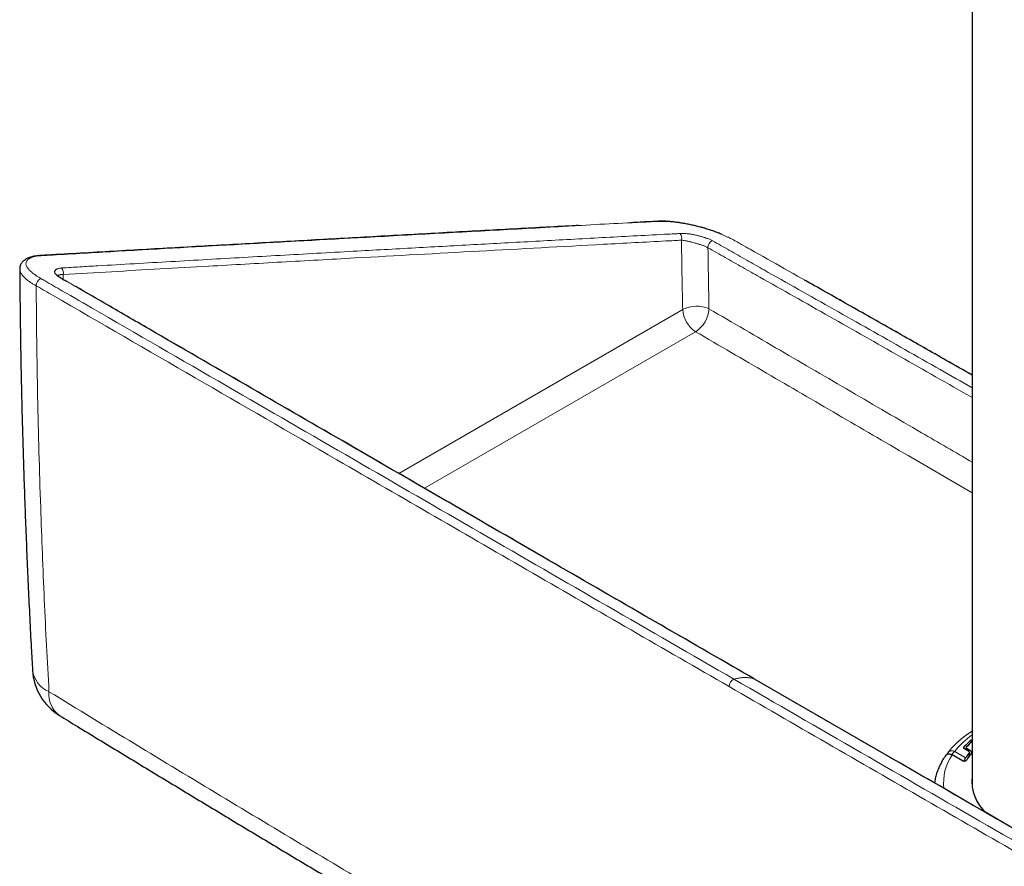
# Model space of a CAD drawing. Header units: millimetres. Extents: x 8 to 1465, y 12 to 1156.
# Tile 81 of 166: x 1158 to 1263, y 268 to 358. Entities that reach past the tile are written whole.
import ezdxf

# ---------------------------------------------------------------- set-up
doc = ezdxf.new("R2010")
doc.units = ezdxf.units.MM

msp = doc.modelspace()

# ---------------------------------------------------------------- linework, layer by layer
at = {"color": 7, "linetype": 'Continuous', "lineweight": 30}
for p, q in [((1259.58, 438.54), (1259.58, 276.3)), ((1259.19, 280.2), (1258.76, 280.45)), ((1258.93, 280.58), (1258.93, 280.35)), ((1258.97, 280.52), (1259.5, 280.21)), ((1259.28, 279.71), (1259.28, 280.08)), ((1258.55, 279.18), (1257.46, 279.8))]:
    msp.add_line(p, q, dxfattribs=at)
at = {"color": 252, "linetype": 'Continuous', "lineweight": 0}
for p, q in [((1234.16, 334.48), (1234.17, 334.48)), ((1163.08, 330.27), (1163.08, 330.76)), ((1228.85, 327.07), (1198.71, 309.67)), ((1201.45, 308.09), (1230.22, 324.7)), ((1259.47, 281.11), (1259.47, 281.36)), ((1258.88, 279.51), (1257.72, 280.18)), ((1258.71, 280.65), (1258.71, 280.49)), ((1258.97, 280.52), (1258.97, 280.32)), ((1259.51, 279.99), (1259.5, 280.21)), ((1259.25, 279.67), (1259.25, 280))]:
    msp.add_line(p, q, dxfattribs=at)
at = {"color": 252, "linetype": 'Continuous', "lineweight": 0, "flags": 128}
for points in [[(1226.4, 336.4), (1226.33, 336.42), (1226.29, 336.42)], [(1160.74, 332.76), (1160.67, 332.77), (1160.63, 332.77)], [(1236.44, 287.87), (1236.47, 287.85), (1236.47, 287.85)]]:
    msp.add_lwpolyline(points, dxfattribs=at)
at = {"color": 252, "linetype": 'Continuous', "lineweight": 0}
for centre, radius, start, end in [((1228.02, 334.62), 0.733, 343.2421, 42.5128), ((1232.46, 333.55), 0.94, 120.151, 176.4005), ((1162.38, 330.98), 0.735, 342.3686, 41.1035), ((1161.1, 329.57), 0.868, 115.4582, 179.707), ((1230.31, 324.2), 3.21, 65.4196, 116.9491), ((1228.43, 327.38), 3.23, 303.8269, 355.4368), ((1231.94, 327.27), 3.09, 183.8401, 236.3486), ((1162.72, 289.2), 2.91, 188.4203, 247.1296), ((1234.64, 287.04), 0.874, 113.4652, 178.6303), ((1164.39, 286.24), 2.82, 174.4884, 233.1189), ((1264.73, 274.68), 8.91, 125.3657, 141.8681), ((1258.13, 279.54), 0.76, 122.5119, 158.438), ((1261.59, 276.89), 5.05, 144.8091, 187.3069)]:
    msp.add_arc(centre, radius, start, end, dxfattribs=at)
at = {"color": 7, "linetype": 'Continuous', "lineweight": 30}
for centre, radius, start, end in [((1165.83, 289.11), 6, 183.2174, 238.605), ((1265.02, 274.63), 8.73, 129.5179, 136.3282), ((1265.09, 274.7), 8.54, 130.2203, 136.0154), ((1264.08, 276.02), 6.26, 140.4826, 146.0931), ((1264.13, 276.09), 6.05, 139.2128, 148.7787), ((1263.96, 277), 4.41, 173.2904, 229.5723)]:
    msp.add_arc(centre, radius, start, end, dxfattribs=at)
for points, knots in [([(1217.74, 335.96), (1217.54, 335.95), (1215.25, 335.83), (1210.62, 335.58), (1203.86, 335.21), (1196.85, 334.82), (1189.86, 334.43), (1182.86, 334.04), (1175.87, 333.65), (1168.88, 333.25), (1163.88, 332.96), (1161.15, 332.81), (1160.72, 332.78), (1160.63, 332.77)], [0, 0, 0, 0, 0.010507, 0.119268, 0.242212, 0.364686, 0.486816, 0.6095, 0.732235, 0.85501, 0.977796, 0.995289, 1, 1, 1, 1]), ([(1226.29, 336.41), (1226.2, 336.41), (1225.99, 336.4), (1225.67, 336.38), (1224.79, 336.34), (1224.02, 336.3), (1223.36, 336.26)], [0, 0, 0, 0, 0.090674, 0.211324, 0.326201, 1, 1, 1, 1]), ([(1233.03, 335.01), (1232.97, 335.04), (1232.83, 335.1), (1232.62, 335.18), (1232.39, 335.27), (1232.16, 335.35), (1231.92, 335.43), (1231.68, 335.51), (1231.44, 335.59), (1231.19, 335.67), (1230.94, 335.74), (1230.69, 335.81), (1230.44, 335.87), (1230.19, 335.93), (1229.94, 335.99), (1229.68, 336.05), (1229.44, 336.1), (1229.19, 336.15), (1228.95, 336.19), (1228.7, 336.23), (1228.46, 336.27), (1228.22, 336.3), (1227.98, 336.33), (1227.75, 336.36), (1227.52, 336.38), (1227.29, 336.4), (1227.07, 336.41), (1226.86, 336.42), (1226.65, 336.42), (1226.47, 336.42), (1226.35, 336.42), (1226.29, 336.41)], [0, 0, 0, 0, 0.028068, 0.060876, 0.093681, 0.126718, 0.159908, 0.193271, 0.226817, 0.260556, 0.294491, 0.328618, 0.362932, 0.397422, 0.432075, 0.466872, 0.501638, 0.535617, 0.570556, 0.605788, 0.641311, 0.677115, 0.713184, 0.749502, 0.786046, 0.822797, 0.859732, 0.897025, 0.931495, 0.967823, 1, 1, 1, 1]), ([(1160.63, 332.77), (1160.59, 332.77), (1160.48, 332.76), (1160.31, 332.74), (1160.11, 332.72), (1159.93, 332.69), (1159.77, 332.65), (1159.61, 332.6), (1159.46, 332.55), (1159.31, 332.49), (1159.18, 332.42), (1159.05, 332.34), (1158.95, 332.27), (1158.85, 332.19), (1158.77, 332.11), (1158.7, 332.02), (1158.64, 331.93), (1158.58, 331.83), (1158.54, 331.72), (1158.51, 331.61), (1158.49, 331.5), (1158.48, 331.41), (1158.48, 331.36), (1158.48, 331.35)], [0, 0, 0, 0, 0.035543, 0.096778, 0.159377, 0.222828, 0.275375, 0.330783, 0.389185, 0.447908, 0.506129, 0.562969, 0.61154, 0.657613, 0.701361, 0.74309, 0.783156, 0.825885, 0.867056, 0.90702, 0.94611, 0.984994, 1, 1, 1, 1]), ([(1158.48, 331.35), (1158.49, 330.63), (1158.5, 328.85), (1158.53, 326.02), (1158.58, 322.85), (1158.64, 319.68), (1158.71, 316.52), (1158.8, 313.35), (1158.89, 310.18), (1159, 307.01), (1159.12, 303.84), (1159.25, 300.66), (1159.39, 297.49), (1159.54, 294.32), (1159.69, 291.42), (1159.79, 289.56), (1159.84, 288.77)], [0, 0, 0, 0, 0.050943, 0.125322, 0.199714, 0.27412, 0.348539, 0.422974, 0.497426, 0.571891, 0.646348, 0.720795, 0.795235, 0.869669, 0.944099, 1, 1, 1, 1]), ([(1162.92, 330.36), (1162.9, 330.37), (1162.85, 330.4), (1162.78, 330.44), (1162.71, 330.48), (1162.65, 330.52), (1162.6, 330.56), (1162.56, 330.59), (1162.52, 330.61), (1162.49, 330.64), (1162.47, 330.66), (1162.46, 330.68), (1162.46, 330.68), (1162.46, 330.68)], [0, 0, 0, 0, 0.0768142, 0.1589806, 0.2555727, 0.3496585, 0.4407579, 0.5286293, 0.61438, 0.7077912, 0.8070401, 0.9046429, 1, 1, 1, 1]), ([(1162.94, 330.35), (1163.09, 330.26), (1163.24, 330.17), (1163.4, 330.08), (1163.41, 330.08)], [0, 0, 0, 0, 0.953554, 1, 1, 1, 1]), ([(1236.47, 287.85), (1235.7, 288.3), (1228.2, 292.62), (1213.61, 301.05), (1192.98, 312.98), (1177.46, 321.95), (1168.21, 327.3), (1165.58, 328.83), (1164.56, 329.42), (1164.35, 329.53)], [0, 0, 0, 0, 0.032352, 0.311709, 0.607028, 0.890565, 0.957382, 0.991617, 1, 1, 1, 1]), ([(1259.58, 320.1), (1258.66, 320.62), (1256.15, 322.04), (1252.06, 324.37), (1247.3, 327.06), (1243.88, 329), (1242.04, 330.04), (1241.79, 330.18)], [0, 0, 0, 0, 0.1552512, 0.4236678, 0.6910199, 0.9572967, 1, 1, 1, 1]), ([(1309.64, 245.66), (1309.59, 245.69), (1309.32, 245.85), (1308.49, 246.32), (1306.76, 247.33), (1303.92, 248.96), (1299.01, 251.79), (1287.77, 258.26), (1271.42, 267.69), (1252.76, 278.45), (1241.38, 285.02), (1236.47, 287.85)], [0, 0, 0, 0, 0.001671, 0.011427, 0.033669, 0.072724, 0.128103, 0.234863, 0.533456, 0.798659, 1, 1, 1, 1]), ([(1162.7, 283.99), (1163.34, 283.6), (1165.47, 282.29), (1169.11, 280.09), (1173.6, 277.36), (1178.1, 274.64), (1182.59, 271.93), (1187.09, 269.23), (1191.59, 266.54), (1196.08, 263.86), (1200.58, 261.19), (1205.07, 258.53), (1209.57, 255.88), (1214.06, 253.23), (1218.56, 250.6), (1223.05, 247.98), (1227.55, 245.36), (1232.04, 242.75), (1236.54, 240.15), (1241.03, 237.57), (1245.53, 234.99), (1250.02, 232.42), (1254.52, 229.86), (1259.01, 227.31), (1263.5, 224.76), (1268, 222.23), (1272.49, 219.71), (1276.98, 217.19), (1281.47, 214.69), (1285.97, 212.19), (1290.46, 209.71), (1294.95, 207.23), (1299.44, 204.76), (1303.93, 202.31), (1306.97, 200.65), (1308.52, 199.81), (1308.56, 199.78)], [0, 0, 0, 0, 0.013079, 0.0438884, 0.074697, 0.105505, 0.1363124, 0.1671195, 0.1979263, 0.2287331, 0.2595399, 0.290347, 0.3211543, 0.3519622, 0.3827707, 0.41358, 0.4443902, 0.4752015, 0.5060141, 0.53683, 0.5676316, 0.5984362, 0.6292436, 0.6600532, 0.6908649, 0.7216784, 0.7524932, 0.7833092, 0.8141259, 0.8449431, 0.8757604, 0.9065774, 0.9373939, 0.9682094, 0.9990238, 1, 1, 1, 1]), ([(1259.58, 282.34), (1259.53, 282.31), (1259.4, 282.22), (1259.17, 282.07), (1258.9, 281.87), (1258.63, 281.67), (1258.38, 281.47), (1258.14, 281.26), (1257.9, 281.04), (1257.68, 280.82), (1257.46, 280.6), (1257.26, 280.38), (1257.11, 280.2), (1257.03, 280.09), (1257.01, 280.07)], [0, 0, 0, 0, 0.040862, 0.133996, 0.227116, 0.320205, 0.413243, 0.506209, 0.599077, 0.691821, 0.78441, 0.876814, 0.968999, 1, 1, 1, 1]), ([(1259.47, 281.36), (1259.49, 281.38), (1259.52, 281.4), (1259.56, 281.41), (1259.58, 281.41)], [0, 0, 0, 0, 0.68941, 1, 1, 1, 1]), ([(1258.76, 280.45), (1258.74, 280.46), (1258.69, 280.49), (1258.67, 280.55), (1258.67, 280.61), (1258.69, 280.64), (1258.71, 280.65)], [0, 0, 0, 0, 0.261941, 0.523882, 0.785817, 1, 1, 1, 1]), ([(1258.95, 280.62), (1258.94, 280.61), (1258.93, 280.6), (1258.93, 280.57), (1258.94, 280.54), (1258.96, 280.53), (1258.97, 280.52)], [0, 0, 0, 0, 0.260927, 0.521855, 0.782777, 1, 1, 1, 1]), ([(1259.19, 280.2), (1259.21, 280.18), (1259.26, 280.15), (1259.28, 280.1), (1259.28, 280.04), (1259.26, 280.01), (1259.25, 280)], [0, 0, 0, 0, 0.27437, 0.548739, 0.823104, 1, 1, 1, 1]), ([(1259.5, 280.21), (1259.52, 280.2), (1259.56, 280.17), (1259.58, 280.13), (1259.58, 280.08), (1259.56, 280.06), (1259.55, 280.05)], [0, 0, 0, 0, 0.270807, 0.541614, 0.812415, 1, 1, 1, 1]), ([(1256.78, 279.77), (1256.73, 279.69), (1256.62, 279.54), (1256.47, 279.31), (1256.33, 279.07), (1256.2, 278.82), (1256.08, 278.57), (1255.97, 278.32), (1255.88, 278.07), (1255.79, 277.82), (1255.72, 277.57), (1255.66, 277.31), (1255.61, 277.07), (1255.59, 276.9), (1255.57, 276.83)], [0, 0, 0, 0, 0.078864, 0.165121, 0.251044, 0.336616, 0.421824, 0.506662, 0.591132, 0.675243, 0.759013, 0.842467, 0.925638, 1, 1, 1, 1]), ([(1256.78, 279.77), (1256.8, 279.79), (1256.83, 279.83), (1256.9, 279.88), (1256.96, 279.9), (1257.03, 279.92), (1257.12, 279.92), (1257.24, 279.9), (1257.35, 279.86), (1257.42, 279.82), (1257.46, 279.8)], [0, 0, 0, 0, 0.10952, 0.264103, 0.343533, 0.423549, 0.578043, 0.736524, 0.867193, 1, 1, 1, 1]), ([(1257.01, 280.07), (1257.01, 280.07), (1256.99, 280.05), (1256.96, 280), (1256.92, 279.93), (1256.9, 279.89), (1256.9, 279.87)], [0, 0, 0, 0, 0.0095222, 0.3850972, 0.7670624, 1, 1, 1, 1]), ([(1258.96, 279.23), (1258.95, 279.21), (1258.92, 279.19), (1258.86, 279.15), (1258.78, 279.13), (1258.69, 279.13), (1258.61, 279.14), (1258.57, 279.16), (1258.55, 279.18)], [0, 0, 0, 0, 0.16687, 0.33374, 0.500608, 0.66748, 0.834359, 1, 1, 1, 1]), ([(1258.74, 279.14), (1258.74, 279.15), (1258.75, 279.19), (1258.77, 279.25), (1258.79, 279.33), (1258.82, 279.4), (1258.85, 279.46), (1258.87, 279.49), (1258.88, 279.51)], [0, 0, 0, 0, 0.080899, 0.256481, 0.44497, 0.638121, 0.817214, 1, 1, 1, 1])]:
    msp.add_open_spline(points, degree=3, knots=knots, dxfattribs=at)
at = {"color": 252, "linetype": 'Continuous', "lineweight": 0}
for points, knots in [([(1160.74, 332.76), (1161.01, 332.78), (1161.56, 332.81), (1164.3, 332.96), (1171.12, 333.37), (1182.07, 333.98), (1193.44, 334.61), (1203.02, 335.14), (1209.5, 335.49), (1214.7, 335.78), (1218.6, 336.01), (1222.5, 336.23), (1225.1, 336.34), (1226.4, 336.4)], [0, 0, 0, 0, 0.012555, 0.02511, 0.125435, 0.326086, 0.526736, 0.645052, 0.763367, 0.822526, 0.881684, 0.940843, 1, 1, 1, 1]), ([(1226.4, 336.4), (1226.5, 336.41), (1226.69, 336.41), (1227, 336.4), (1227.33, 336.38), (1227.67, 336.36), (1228.02, 336.32), (1228.35, 336.28), (1228.66, 336.23), (1228.99, 336.18), (1229.37, 336.11), (1229.79, 336.02), (1230.19, 335.93), (1230.54, 335.85), (1230.85, 335.76), (1231.17, 335.67), (1231.54, 335.56), (1231.95, 335.43), (1232.35, 335.28), (1232.73, 335.14), (1233.08, 334.99), (1233.4, 334.85), (1233.68, 334.72), (1233.93, 334.6), (1234.08, 334.52), (1234.16, 334.48)], [0, 0, 0, 0, 0.047917, 0.096036, 0.144404, 0.193082, 0.240294, 0.287505, 0.321673, 0.355842, 0.411037, 0.46138, 0.506038, 0.550695, 0.583012, 0.615328, 0.662934, 0.710815, 0.759055, 0.807743, 0.852284, 0.892764, 0.933244, 0.966622, 1, 1, 1, 1]), ([(1228.56, 335.12), (1228.42, 335.11), (1228.15, 335.09), (1227.59, 335.07), (1224.97, 334.93), (1220.28, 334.68), (1213.67, 334.32), (1207.07, 333.96), (1200.47, 333.6), (1193.49, 333.21), (1186.13, 332.8), (1178.39, 332.36), (1171.94, 331.99), (1167.43, 331.73), (1165.18, 331.6), (1163.9, 331.52), (1163.25, 331.48), (1162.93, 331.46)], [0, 0, 0, 0, 0.006265, 0.0125303, 0.0250609, 0.1253968, 0.2257331, 0.3260695, 0.4264064, 0.5267433, 0.6450526, 0.7633622, 0.881681, 0.9408405, 0.9704202, 0.9852101, 1, 1, 1, 1]), ([(1231.99, 334.36), (1231.94, 334.39), (1231.84, 334.45), (1231.69, 334.52), (1231.54, 334.57), (1231.39, 334.62), (1231.26, 334.66), (1231.13, 334.7), (1231, 334.75), (1230.85, 334.79), (1230.68, 334.84), (1230.51, 334.88), (1230.33, 334.93), (1230.14, 334.97), (1229.96, 335), (1229.78, 335.04), (1229.59, 335.07), (1229.4, 335.09), (1229.22, 335.11), (1229.06, 335.12), (1228.87, 335.13), (1228.71, 335.13), (1228.6, 335.12), (1228.56, 335.12)], [0, 0, 0, 0, 0.054016, 0.099067, 0.144112, 0.182966, 0.221846, 0.255984, 0.290086, 0.332738, 0.375404, 0.423521, 0.470618, 0.518047, 0.565957, 0.614501, 0.667229, 0.720312, 0.774464, 0.828969, 0.871467, 0.956979, 1, 1, 1, 1]), ([(1234.16, 334.48), (1234.31, 334.4), (1234.62, 334.23), (1235.24, 333.88), (1236.92, 332.93), (1240.89, 330.69), (1246.97, 327.25), (1253.61, 323.49), (1257.81, 321.1), (1259.58, 320.09)], [0, 0, 0, 0, 0.018042, 0.036087, 0.072178, 0.215779, 0.502969, 0.790162, 1, 1, 1, 1]), ([(1163.08, 330.76), (1164.79, 330.86), (1168.23, 331.07), (1173.38, 331.36), (1179.4, 331.7), (1186.29, 332.09), (1195.85, 332.62), (1207.23, 333.25), (1218.24, 333.85), (1225.41, 334.24), (1228.17, 334.38), (1228.72, 334.41)], [0, 0, 0, 0, 0.078873, 0.157746, 0.236619, 0.354927, 0.473236, 0.673908, 0.87458, 0.974916, 1, 1, 1, 1]), ([(1228.72, 334.41), (1228.74, 332.87), (1228.78, 330.42), (1228.83, 327.97), (1228.85, 327.07)], [0, 0, 0, 0, 0.629834, 1, 1, 1, 1]), ([(1228.72, 334.41), (1228.78, 334.4), (1228.9, 334.39), (1229.09, 334.36), (1229.26, 334.33), (1229.41, 334.3), (1229.56, 334.26), (1229.72, 334.23), (1229.92, 334.17), (1230.12, 334.12), (1230.32, 334.06), (1230.48, 334.01), (1230.64, 333.96), (1230.81, 333.91), (1230.97, 333.86), (1231.12, 333.81), (1231.26, 333.75), (1231.4, 333.68), (1231.48, 333.64), (1231.53, 333.61)], [0, 0, 0, 0, 0.086779, 0.17462, 0.228531, 0.28272, 0.337814, 0.393237, 0.441133, 0.538178, 0.587459, 0.638184, 0.689316, 0.741851, 0.794937, 0.845297, 0.896004, 0.94781, 1, 1, 1, 1]), ([(1231.53, 333.61), (1232.14, 333.26), (1233.36, 332.57), (1235.19, 331.53), (1237.63, 330.16), (1241.97, 327.71), (1248.2, 324.18), (1254.5, 320.6), (1258.28, 318.45), (1259.58, 317.71)], [0, 0, 0, 0, 0.065037, 0.130073, 0.19511, 0.325184, 0.593197, 0.861213, 1, 1, 1, 1]), ([(1231.64, 327.12), (1231.63, 328.03), (1231.58, 330.19), (1231.55, 332.35), (1231.53, 333.61)], [0, 0, 0, 0, 0.418669, 1, 1, 1, 1]), ([(1259.58, 318.75), (1258.45, 319.39), (1254.82, 321.46), (1248.67, 324.94), (1242.44, 328.46), (1238.09, 330.91), (1235.65, 332.29), (1234.13, 333.15), (1232.9, 333.84), (1232.3, 334.19), (1231.99, 334.36)], [0, 0, 0, 0, 0.123599, 0.396376, 0.669155, 0.80152, 0.867703, 0.933886, 0.966943, 1, 1, 1, 1]), ([(1160.73, 330.35), (1160.63, 330.41), (1160.44, 330.52), (1160.19, 330.68), (1159.96, 330.84), (1159.75, 331.01), (1159.57, 331.17), (1159.43, 331.32), (1159.32, 331.46), (1159.23, 331.6), (1159.18, 331.71), (1159.15, 331.83), (1159.14, 331.95), (1159.16, 332.09), (1159.22, 332.2), (1159.31, 332.31), (1159.42, 332.41), (1159.57, 332.5), (1159.75, 332.58), (1159.95, 332.65), (1160.24, 332.71), (1160.5, 332.75), (1160.68, 332.76), (1160.74, 332.76)], [0, 0, 0, 0, 0.045888, 0.091775, 0.13829, 0.184805, 0.231505, 0.278206, 0.322533, 0.366862, 0.409695, 0.437559, 0.493548, 0.550028, 0.606997, 0.635622, 0.695421, 0.755442, 0.785597, 0.846192, 0.907329, 0.969004, 1, 1, 1, 1]), ([(1158.48, 331.35), (1158.48, 331.33), (1158.48, 331.28), (1158.5, 331.2), (1158.53, 331.09), (1158.59, 330.95), (1158.69, 330.79), (1158.81, 330.63), (1158.97, 330.46), (1159.16, 330.29), (1159.38, 330.11), (1159.63, 329.93), (1159.92, 329.75), (1160.13, 329.63), (1160.23, 329.57)], [0, 0, 0, 0, 0.03754, 0.096585, 0.155749, 0.250195, 0.343196, 0.436723, 0.527563, 0.618922, 0.713254, 0.808203, 0.903776, 1, 1, 1, 1]), ([(1162.93, 331.46), (1162.88, 331.46), (1162.78, 331.45), (1162.64, 331.42), (1162.52, 331.38), (1162.41, 331.34), (1162.33, 331.29), (1162.26, 331.24), (1162.22, 331.17), (1162.19, 331.11), (1162.19, 331.04), (1162.2, 330.96), (1162.24, 330.88), (1162.3, 330.8), (1162.38, 330.72), (1162.47, 330.64), (1162.58, 330.56), (1162.7, 330.49), (1162.82, 330.42), (1162.9, 330.37), (1162.94, 330.35)], [0, 0, 0, 0, 0.059235, 0.118845, 0.179504, 0.240557, 0.298165, 0.356221, 0.41573, 0.475759, 0.531615, 0.587941, 0.645854, 0.704363, 0.755203, 0.80651, 0.859294, 0.912509, 0.956264, 1, 1, 1, 1]), ([(1234.29, 287.84), (1229.8, 290.43), (1220.83, 295.61), (1202.88, 305.98), (1184.63, 316.53), (1169.69, 325.17), (1163.41, 328.8), (1161.77, 329.74), (1161.17, 330.09), (1160.87, 330.27), (1160.73, 330.35)], [0, 0, 0, 0, 0.183043, 0.366085, 0.732171, 0.92685, 0.975521, 0.98776, 0.993879, 1, 1, 1, 1]), ([(1162.51, 330.63), (1162.51, 330.63), (1162.52, 330.65), (1162.55, 330.67), (1162.6, 330.7), (1162.67, 330.72), (1162.75, 330.74), (1162.85, 330.76), (1162.95, 330.76), (1163.04, 330.76), (1163.08, 330.76)], [0, 0, 0, 0, 0.022475, 0.160365, 0.30126, 0.443142, 0.580127, 0.717978, 0.858502, 1, 1, 1, 1]), ([(1161.59, 286.51), (1161.5, 288.14), (1161.32, 291.4), (1161.09, 296.29), (1160.88, 301.18), (1160.69, 306.39), (1160.52, 311.94), (1160.38, 317.82), (1160.28, 323.7), (1160.25, 327.61), (1160.23, 329.57)], [0, 0, 0, 0, 0.113457, 0.226915, 0.340382, 0.453849, 0.590378, 0.726908, 0.863454, 1, 1, 1, 1]), ([(1160.23, 329.57), (1160.38, 329.49), (1160.68, 329.32), (1161.28, 328.97), (1166.75, 325.81), (1177.09, 319.82), (1194.07, 310), (1212.96, 299.07), (1226.83, 291.06), (1233.77, 287.06)], [0, 0, 0, 0, 0.006085, 0.012172, 0.024344, 0.229213, 0.434081, 0.717041, 1, 1, 1, 1]), ([(1163.41, 330.08), (1163.55, 330), (1163.99, 329.75), (1165.02, 329.15), (1166.51, 328.29), (1168.9, 326.91), (1180.22, 320.35), (1202.93, 307.22), (1224.46, 294.79), (1236.44, 287.87)], [0, 0, 0, 0, 0.005831, 0.01809, 0.042587, 0.067084, 0.116078, 0.508005, 1, 1, 1, 1]), ([(1259.58, 310.86), (1257.79, 311.9), (1253.5, 314.39), (1246.7, 318.35), (1239.19, 322.73), (1234.16, 325.66), (1231.64, 327.12)], [0, 0, 0, 0, 0.192966, 0.461967, 0.730983, 1, 1, 1, 1]), ([(1230.22, 324.7), (1232.74, 323.23), (1237.76, 320.3), (1245.28, 315.92), (1252.55, 311.69), (1257.31, 308.93), (1259.58, 307.61)], [0, 0, 0, 0, 0.255897, 0.511794, 0.767705, 1, 1, 1, 1]), ([(1236.44, 287.87), (1236.34, 287.9), (1236.14, 287.95), (1235.87, 288), (1235.63, 288.01), (1235.42, 288.02), (1235.21, 288.01), (1234.95, 287.98), (1234.65, 287.93), (1234.41, 287.87), (1234.29, 287.84)], [0, 0, 0, 0, 0.1519989, 0.3046369, 0.4020852, 0.4995335, 0.5976586, 0.6957838, 0.8475737, 1, 1, 1, 1]), ([(1234.29, 287.84), (1238.78, 285.25), (1247.75, 280.07), (1265.7, 269.72), (1283.92, 259.21), (1298.85, 250.6), (1305.11, 246.99), (1306.76, 246.05), (1307.36, 245.7), (1307.66, 245.53), (1307.81, 245.44)], [0, 0, 0, 0, 0.183043, 0.366085, 0.732171, 0.92685, 0.975521, 0.98776, 0.993879, 1, 1, 1, 1]), ([(1309.63, 245.67), (1309.6, 245.68), (1309.43, 245.79), (1308.95, 246.06), (1307.9, 246.67), (1306.41, 247.53), (1304.02, 248.9), (1292.68, 255.43), (1269.95, 268.53), (1248.42, 280.95), (1236.44, 287.87)], [0, 0, 0, 0, 0.0010672, 0.0071882, 0.0194306, 0.0438941, 0.0683575, 0.1172845, 0.508677, 1, 1, 1, 1]), ([(1161.59, 286.51), (1164.62, 284.66), (1170.69, 280.97), (1179.79, 275.47), (1188.9, 270), (1198, 264.58), (1207.11, 259.19), (1216.21, 253.84), (1225.32, 248.53), (1233.52, 243.78), (1240.82, 239.57), (1247.21, 235.91), (1253.61, 232.26), (1260.01, 228.64), (1266.4, 225.03), (1273.53, 221.03), (1281.4, 216.64), (1290, 211.87), (1298.6, 207.14), (1304.33, 204.02), (1307.19, 202.46)], [0, 0, 0, 0, 0.062493, 0.124986, 0.18748, 0.249973, 0.312479, 0.374986, 0.437493, 0.5, 0.54393, 0.587861, 0.631791, 0.675724, 0.719657, 0.76359, 0.822691, 0.881792, 0.940896, 1, 1, 1, 1]), ([(1307.3, 244.67), (1307.15, 244.76), (1306.85, 244.94), (1306.26, 245.28), (1300.79, 248.43), (1290.44, 254.38), (1273.47, 264.16), (1254.57, 275.05), (1240.7, 283.05), (1233.77, 287.06)], [0, 0, 0, 0, 0.006085, 0.012172, 0.024344, 0.229213, 0.434081, 0.717041, 1, 1, 1, 1]), ([(1257.72, 280.18), (1257.69, 280.19), (1257.61, 280.22), (1257.48, 280.24), (1257.36, 280.25), (1257.24, 280.23), (1257.14, 280.19), (1257.06, 280.13), (1257.02, 280.09), (1257.01, 280.07)], [0, 0, 0, 0, 0.136245, 0.275187, 0.432344, 0.593763, 0.744393, 0.898886, 1, 1, 1, 1])]:
    msp.add_open_spline(points, degree=3, knots=knots, dxfattribs=at)

doc.saveas('drawing.dxf')
